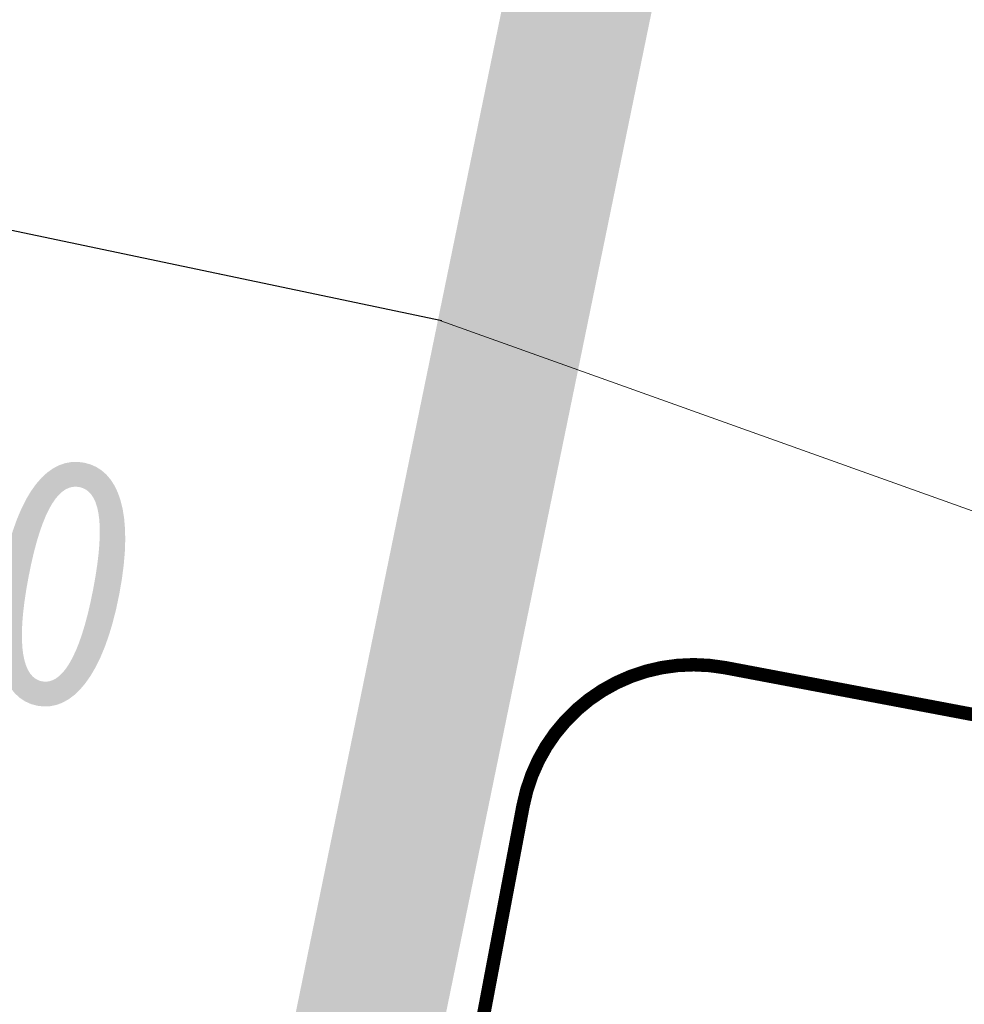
# Model space of a CAD drawing. Header units: metres. Extents: x -94 to 293, y -795 to -637.
# Tile 14 of 48: x 33.26 to 35.37, y -708.62 to -706.43. Entities that reach past the tile are written whole.
import ezdxf
from ezdxf.lldxf.tags import DXFTag
from ezdxf.xclip import XClip

# ---------------------------------------------------------------- set-up
doc = ezdxf.new("R2010")
doc.units = ezdxf.units.M
doc.header["$MEASUREMENT"] = 0
doc.header["$XCLIPFRAME"] = 0
doc.layers.add('IS_Węzeł_sieci_kanalizacyjnej_-_opisy', color=7, linetype='Continuous')
doc.layers.add('PZT MDCP', color=7, linetype='Continuous')
doc.layers.add('Mapa Poniatowa - do zatwierdzenia (3)_39_0_Nr_pióra__1', color=7, linetype='Continuous', lineweight=13)
doc.layers.add('PZT_Nr_pióra__1', color=7, linetype='Continuous', lineweight=13)
doc.layers.add('PZT_i_KS', color=7, linetype='Continuous', lineweight=30, true_color=0x4c3926)
doc.styles.add('GENERATED_STYLE_9', font='msgothic.ttc')
tags = doc.linetypes.add('SOLID', pattern=[10, 10, 0]).pattern_tags.tags
tags[6:7] = [DXFTag(74, 4), DXFTag(75, 0), DXFTag(340, '0'), DXFTag(46, 0.0), DXFTag(50, 0.0), DXFTag(44, 0.0), DXFTag(45, 0.0)]
tags[4:5] = [DXFTag(74, 4), DXFTag(75, 0), DXFTag(340, '0'), DXFTag(46, 0.0), DXFTag(50, 0.0), DXFTag(44, 0.0), DXFTag(45, 0.0)]
picture_1 = doc.add_image_def('image1.tif', size_in_pixel=(3509, 6496))

# ---------------------------------------------------------------- blocks, each defined once
blk = doc.blocks.new('Rysunek_1_39', base_point=(43.8985, -710.766))
at = {"layer": 'Mapa Poniatowa - do zatwierdzenia (3)_39_0_Nr_pióra__1'}
image = blk.add_image(picture_1, insert=(-93.5966, -636.5063), size_in_units=(148.5194, 274.9903), rotation=-90, dxfattribs=at)
image.set_boundary_path([(-0.5, -0.5), (3508.5, 6495.5)])

msp = doc.modelspace()

# ---------------------------------------------------------------- hatches: boundary and pattern name
at = {"layer": 'PZT_Nr_pióra__1', "linetype": 'Continuous'}
h = msp.add_hatch(color=256, dxfattribs=at)
h.paths.add_polyline_path([(35.3488, -701.4602), (48.127, -704.0852), (46.2541, -713.2023), (33.4759, -710.5774)])
h.paths.add_polyline_path([(47.7492, -704.3342), (35.5979, -701.838), (33.8699, -710.2499), (46.0212, -712.7461)], flags=0)
h = msp.add_hatch(color=256, dxfattribs=at)
h.paths.add_polyline_path([(35.3584, -701.4559), (48.1366, -704.0808), (46.2637, -713.1979), (33.4855, -710.573)])
h.paths.add_polyline_path([(47.7587, -704.3298), (35.6075, -701.8337), (33.8795, -710.2456), (46.0308, -712.7417)], flags=0)

# ---------------------------------------------------------------- linework, layer by layer
at = {"color": 32, "lineweight": 30}
msp.add_line((34.1992, -707.0991), (31.8897, -706.614), dxfattribs=at)
at = {"layer": 'IS_Węzeł_sieci_kanalizacyjnej_-_opisy', "linetype": 'SOLID', "lineweight": 20, "ltscale": 10}
msp.add_line((38.0684, -708.4844), (34.197, -707.0991), dxfattribs=at)
at = {"layer": 'IS_Węzeł_sieci_kanalizacyjnej_-_opisy', "linetype": 'SOLID', "ltscale": 10}
msp.add_lwpolyline([(34.4016, -710.1527, 0.03, 0.03, 0), (40.8738, -711.3755, 0.03, 0.03, 0.414214), (41.3255, -711.0673, 0.03, 0.03, 0), (41.6127, -709.5475, 0.03, 0.03, 0.414214), (41.3045, -709.0958, 0.03, 0.03, 0), (34.8323, -707.873, 0.03, 0.03, 0.414214), (34.3806, -708.1812, 0.03, 0.03, 0), (34.0935, -709.701, 0.03, 0.03, 0.414214), (34.4016, -710.1527, 0.03, 0.03, 0)], format="xyseb", dxfattribs=at)

# ---------------------------------------------------------------- block references
at = {"layer": 'PZT MDCP', "linetype": 'Continuous'}
ref = msp.add_blockref('Rysunek_1_39', (43.8985, -710.766), dxfattribs=at)
XClip(ref).set_block_clipping_path([(-93.5966232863, -785.025747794), (181.3936544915, -636.5063033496)])

# ---------------------------------------------------------------- texts
at = {"layer": 'PZT_i_KS', "color": 7, "linetype": 'Continuous', "style": 'GENERATED_STYLE_9', "width": 0.9}
msp.add_text('ks160', height=0.55, rotation=349.1444, dxfattribs=at).set_placement((31.8103, -707.6636))

doc.saveas('drawing.dxf')
